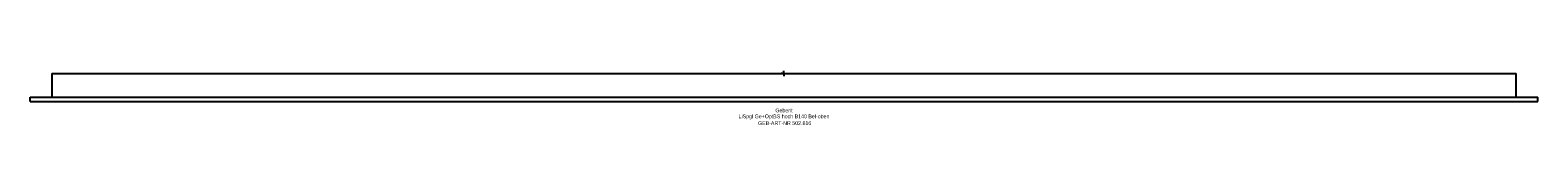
# Model space of a CAD drawing. Header units: millimetres. Extents: x -700 to 700, y -48 to 2.
import ezdxf
from ezdxf.enums import TextEntityAlignment as Align

# ---------------------------------------------------------------- set-up
doc = ezdxf.new("R2010")
doc.units = ezdxf.units.MM
doc.layers.get('0').update_dxf_attribs({"linetype": 'CONTINUOUS'})
for name, color, linetype, lineweight in [('Arbeitspunkt(DIN)', 7, 'CONTINUOUS', 25), ('GEB-ART-NR', 1, 'CONTINUOUS', 18), ('GEB-BEZUG', 2, 'CONTINUOUS', 25), ('GEB-TEXT', 5, 'CONTINUOUS', 18)]:
    doc.layers.add(name, color=color, linetype=linetype, lineweight=lineweight)
doc.layers.add('GEB-KONTUR-A', color=5, linetype='CONTINUOUS')
doc.styles.get("Standard").update_dxf_attribs({"font": 'arial.ttf'})

# ---------------------------------------------------------------- blocks, each defined once
blk = doc.blocks.new('Einfügepunkt')
at = {"layer": 'GEB-BEZUG'}
for p, q in [((-0.7, -0.7), (0.7, 0.7)), ((-0.7, 0.7), (0.7, -0.7))]:
    blk.add_line(p, q, dxfattribs=at)

msp = doc.modelspace()

# ---------------------------------------------------------------- linework, layer by layer
at = {"layer": 'Arbeitspunkt(DIN)', "ltscale": 5}
for q in [(-2.5, 0), (0, 2.5), (0, -2.5), (2.5, 0)]:
    msp.add_line((0, 0), q, dxfattribs=at)
at = {"layer": 'GEB-KONTUR-A', "ltscale": 5}
for p, q in [((-680, 0), (-680, -22)), ((-680, 0), (-677, 0)), ((-677, 0), (677, 0)), ((677, 0), (680, 0)), ((680, -22), (680, 0)), ((-700, -22), (700, -22)), ((-700, -26), (-700, -22)), ((-700, -26), (700, -26)), ((700, -26), (700, -22))]:
    msp.add_line(p, q, dxfattribs=at)

# ---------------------------------------------------------------- block references
at = {"ltscale": 5}
msp.add_blockref('Einfügepunkt', (0, 0), dxfattribs=at)

# ---------------------------------------------------------------- texts
at = {"layer": 'GEB-ART-NR'}
msp.add_text('GEB-ART-NR 502.816', height=3.5, dxfattribs=at).set_placement((0.6, -47.8), align=Align.CENTER)
at = {"layer": 'GEB-TEXT'}
for s, p in [('LiSpgl Ge+OptBS hoch B140 Bel-oben', (0, -41.5)), ('Geberit', (0, -36))]:
    msp.add_text(s, height=3.5, dxfattribs=at).set_placement(p, align=Align.CENTER)

doc.saveas('drawing.dxf')
